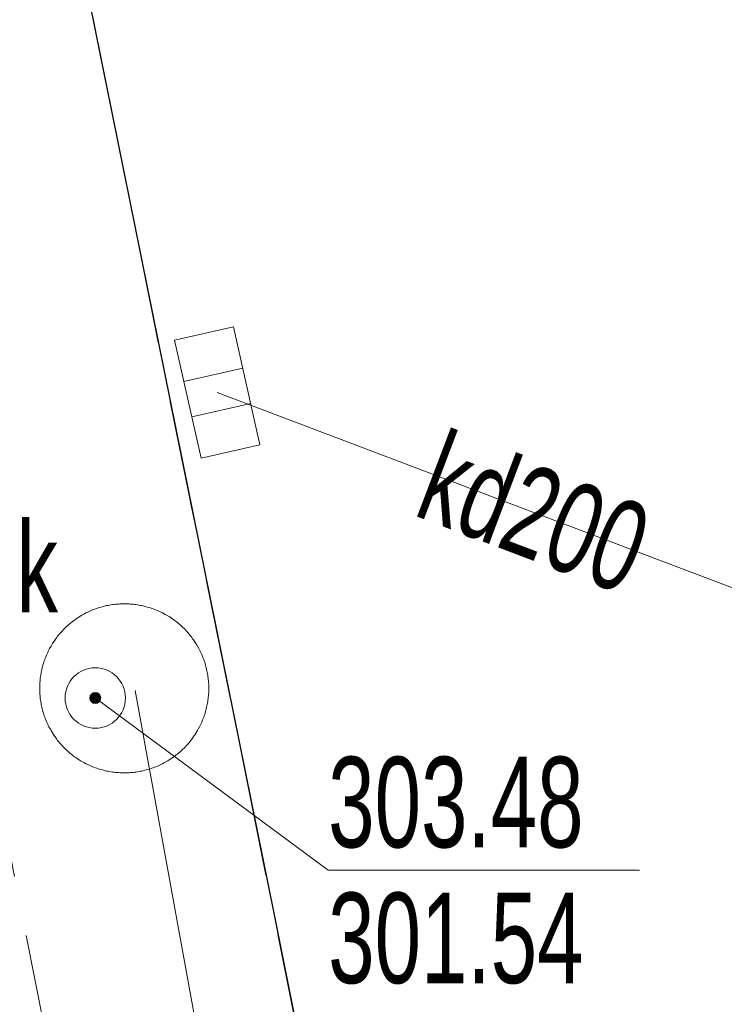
# Model space of a CAD drawing. Header units: metres. Extents: x 6567444 to 13135881, y 5574237 to 11149086.
# Tile 174 of 191: x 6567927.7 to 6567933.54, y 5574546.54 to 5574554.7. Entities that reach past the tile are written whole.
import ezdxf
from ezdxf.enums import TextEntityAlignment as Align

# ---------------------------------------------------------------- set-up
doc = ezdxf.new("R2010")
doc.units = ezdxf.units.M
doc.linetypes.add('L_0_04', pattern=[1.5, 1, -0.5])
doc.layers.add('FORMA - Arch 01 - PZT 1 Strefy', color=7, linetype='Continuous')
for name, color, linetype, lineweight in [('GES_InneUrzadzeniaTowarzyszace', 7, 'Continuous', 18), ('GES_InneUrzadzeniaTowarzyszace_P', 7, 'Continuous', 18), ('GES_PrzewodKanalizacyjny', 36, 'Continuous', 18), ('GES_Rzedna', 7, 'Continuous', 18), ('GES_UrzadzeniaSiecKanalizacyjna_P', 7, 'Continuous', 18), ('OT_Komunikacja', 7, 'Continuous', 18)]:
    doc.layers.add(name, color=color, linetype=linetype, lineweight=lineweight)
doc.styles.get("Standard").update_dxf_attribs({"font": 'arial.ttf'})
pattern_1 = [(45, (0, 0), (-0.265165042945, 0.265165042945), [])]

# ---------------------------------------------------------------- blocks, each defined once
blk = doc.blocks.new('other_SUPW_O')
at = {"color": 0, "linetype": 'Continuous', "lineweight": 18}
blk.add_circle((0, 0), 0.5, dxfattribs=at)
blk = doc.blocks.new('other_SUPS01_05')
at = {"linetype": 'Continuous', "lineweight": 13}
blk.add_hatch(color=0, dxfattribs=at).paths.add_polyline_path([(0, -0.091, 1), (0, 0.091, 1)])
at = {"color": 0, "linetype": 'Continuous', "lineweight": 13}
blk.add_circle((0, 0), 0.0906, dxfattribs=at)
blk = doc.blocks.new('other_SUKK')
at = {"color": 0, "linetype": 'Continuous', "lineweight": 18, "flags": 128}
blk.add_lwpolyline([(1, 0.5), (1, -0.5), (-1, -0.5), (-1, 0.5), (1, 0.5)], close=True, dxfattribs=at)
for points in [[(-0.3, 0.5), (-0.3, -0.5)], [(0.3, 0.5), (0.3, -0.5)]]:
    blk.add_lwpolyline(points, dxfattribs=at)
blk = doc.blocks.new('_MDCP')
at = {"layer": 'GES_InneUrzadzeniaTowarzyszace', "color": 36, "linetype": 'Continuous', "lineweight": 18, "flags": 128}
blk.add_lwpolyline([(6567928.582, 5574549.86), (6567928.594, 5574549.86), (6567928.607, 5574549.859), (6567928.619, 5574549.858), (6567928.631, 5574549.857), (6567928.643, 5574549.856), (6567928.655, 5574549.855), (6567928.667, 5574549.853), (6567928.68, 5574549.851), (6567928.692, 5574549.849), (6567928.704, 5574549.847), (6567928.716, 5574549.845), (6567928.727, 5574549.842), (6567928.739, 5574549.839), (6567928.751, 5574549.836), (6567928.763, 5574549.833), (6567928.775, 5574549.829), (6567928.786, 5574549.826), (6567928.798, 5574549.822), (6567928.809, 5574549.818), (6567928.821, 5574549.814), (6567928.832, 5574549.809), (6567928.844, 5574549.804), (6567928.855, 5574549.799), (6567928.866, 5574549.794), (6567928.877, 5574549.789), (6567928.888, 5574549.784), (6567928.909, 5574549.772), (6567928.92, 5574549.766), (6567928.941, 5574549.754), (6567928.961, 5574549.74), (6567928.981, 5574549.726), (6567929.011, 5574549.704), (6567929.02, 5574549.696), (6567929.029, 5574549.688), (6567929.038, 5574549.68), (6567929.047, 5574549.672), (6567929.056, 5574549.664), (6567929.065, 5574549.655), (6567929.074, 5574549.646), (6567929.082, 5574549.637), (6567929.09, 5574549.628), (6567929.098, 5574549.619), (6567929.106, 5574549.61), (6567929.114, 5574549.601), (6567929.122, 5574549.591), (6567929.129, 5574549.581), (6567929.136, 5574549.571), (6567929.143, 5574549.562), (6567929.164, 5574549.531), (6567929.17, 5574549.521), (6567929.176, 5574549.51), (6567929.188, 5574549.489), (6567929.194, 5574549.478), (6567929.199, 5574549.467), (6567929.204, 5574549.456), (6567929.209, 5574549.445), (6567929.214, 5574549.434), (6567929.219, 5574549.422), (6567929.224, 5574549.411), (6567929.228, 5574549.399), (6567929.232, 5574549.388), (6567929.236, 5574549.376), (6567929.239, 5574549.365), (6567929.243, 5574549.353), (6567929.246, 5574549.341), (6567929.249, 5574549.329), (6567929.252, 5574549.317), (6567929.255, 5574549.306), (6567929.257, 5574549.294), (6567929.259, 5574549.282), (6567929.261, 5574549.27), (6567929.263, 5574549.257), (6567929.265, 5574549.245), (6567929.266, 5574549.233), (6567929.267, 5574549.221), (6567929.268, 5574549.209), (6567929.269, 5574549.197), (6567929.27, 5574549.184), (6567929.27, 5574549.172), (6567929.27, 5574549.16), (6567929.27, 5574549.148), (6567929.27, 5574549.136), (6567929.269, 5574549.123), (6567929.268, 5574549.111), (6567929.267, 5574549.099), (6567929.266, 5574549.087), (6567929.265, 5574549.075), (6567929.263, 5574549.063), (6567929.261, 5574549.05), (6567929.259, 5574549.038), (6567929.257, 5574549.026), (6567929.255, 5574549.014), (6567929.252, 5574549.003), (6567929.249, 5574548.991), (6567929.246, 5574548.979), (6567929.243, 5574548.967), (6567929.239, 5574548.955), (6567929.236, 5574548.944), (6567929.232, 5574548.932), (6567929.228, 5574548.921), (6567929.224, 5574548.909), (6567929.219, 5574548.898), (6567929.214, 5574548.886), (6567929.209, 5574548.875), (6567929.204, 5574548.864), (6567929.199, 5574548.853), (6567929.194, 5574548.842), (6567929.182, 5574548.821), (6567929.176, 5574548.81), (6567929.157, 5574548.779), (6567929.15, 5574548.769), (6567929.129, 5574548.739), (6567929.122, 5574548.729), (6567929.098, 5574548.701), (6567929.09, 5574548.692), (6567929.082, 5574548.683), (6567929.074, 5574548.674), (6567929.065, 5574548.665), (6567929.056, 5574548.656), (6567929.047, 5574548.648), (6567929.038, 5574548.64), (6567929.029, 5574548.632), (6567929.02, 5574548.624), (6567929.011, 5574548.616), (6567929.001, 5574548.608), (6567928.991, 5574548.601), (6567928.972, 5574548.587), (6567928.951, 5574548.573), (6567928.931, 5574548.56), (6567928.92, 5574548.554), (6567928.899, 5574548.542), (6567928.888, 5574548.536), (6567928.877, 5574548.531), (6567928.866, 5574548.526), (6567928.855, 5574548.521), (6567928.844, 5574548.516), (6567928.832, 5574548.511), (6567928.821, 5574548.506), (6567928.809, 5574548.502), (6567928.798, 5574548.498), (6567928.786, 5574548.494), (6567928.775, 5574548.491), (6567928.763, 5574548.487), (6567928.751, 5574548.484), (6567928.739, 5574548.481), (6567928.727, 5574548.478), (6567928.716, 5574548.475), (6567928.704, 5574548.473), (6567928.692, 5574548.471), (6567928.68, 5574548.469), (6567928.667, 5574548.467), (6567928.655, 5574548.465), (6567928.643, 5574548.464), (6567928.631, 5574548.463), (6567928.619, 5574548.462), (6567928.607, 5574548.461), (6567928.594, 5574548.46), (6567928.582, 5574548.46), (6567928.57, 5574548.46), (6567928.558, 5574548.46), (6567928.546, 5574548.46), (6567928.533, 5574548.461), (6567928.521, 5574548.462), (6567928.509, 5574548.463), (6567928.497, 5574548.464), (6567928.485, 5574548.465), (6567928.473, 5574548.467), (6567928.46, 5574548.469), (6567928.448, 5574548.471), (6567928.436, 5574548.473), (6567928.424, 5574548.475), (6567928.413, 5574548.478), (6567928.401, 5574548.481), (6567928.389, 5574548.484), (6567928.377, 5574548.487), (6567928.365, 5574548.491), (6567928.354, 5574548.494), (6567928.342, 5574548.498), (6567928.331, 5574548.502), (6567928.319, 5574548.506), (6567928.308, 5574548.511), (6567928.296, 5574548.516), (6567928.285, 5574548.521), (6567928.274, 5574548.526), (6567928.263, 5574548.531), (6567928.252, 5574548.536), (6567928.241, 5574548.542), (6567928.231, 5574548.548), (6567928.22, 5574548.554), (6567928.209, 5574548.56), (6567928.179, 5574548.58), (6567928.168, 5574548.587), (6567928.159, 5574548.594), (6567928.129, 5574548.616), (6567928.12, 5574548.624), (6567928.111, 5574548.632), (6567928.102, 5574548.64), (6567928.093, 5574548.648), (6567928.084, 5574548.656), (6567928.075, 5574548.665), (6567928.066, 5574548.674), (6567928.058, 5574548.683), (6567928.05, 5574548.692), (6567928.042, 5574548.701), (6567928.018, 5574548.729), (6567928.011, 5574548.739), (6567927.99, 5574548.769), (6567927.983, 5574548.779), (6567927.964, 5574548.81), (6567927.958, 5574548.821), (6567927.946, 5574548.842), (6567927.941, 5574548.853), (6567927.936, 5574548.864), (6567927.931, 5574548.875), (6567927.926, 5574548.886), (6567927.921, 5574548.898), (6567927.916, 5574548.909), (6567927.912, 5574548.921), (6567927.908, 5574548.932), (6567927.904, 5574548.944), (6567927.901, 5574548.955), (6567927.897, 5574548.967), (6567927.894, 5574548.979), (6567927.891, 5574548.991), (6567927.888, 5574549.003), (6567927.885, 5574549.014), (6567927.883, 5574549.026), (6567927.881, 5574549.038), (6567927.879, 5574549.05), (6567927.877, 5574549.063), (6567927.875, 5574549.075), (6567927.874, 5574549.087), (6567927.873, 5574549.099), (6567927.872, 5574549.111), (6567927.871, 5574549.123), (6567927.87, 5574549.136), (6567927.87, 5574549.148), (6567927.87, 5574549.16), (6567927.87, 5574549.172), (6567927.87, 5574549.184), (6567927.871, 5574549.197), (6567927.872, 5574549.209), (6567927.873, 5574549.221), (6567927.874, 5574549.233), (6567927.875, 5574549.245), (6567927.877, 5574549.257), (6567927.879, 5574549.27), (6567927.881, 5574549.282), (6567927.883, 5574549.294), (6567927.885, 5574549.306), (6567927.888, 5574549.317), (6567927.891, 5574549.329), (6567927.894, 5574549.341), (6567927.897, 5574549.353), (6567927.901, 5574549.365), (6567927.904, 5574549.376), (6567927.908, 5574549.388), (6567927.912, 5574549.399), (6567927.916, 5574549.411), (6567927.921, 5574549.422), (6567927.926, 5574549.434), (6567927.931, 5574549.445), (6567927.936, 5574549.456), (6567927.941, 5574549.467), (6567927.946, 5574549.478), (6567927.952, 5574549.489), (6567927.964, 5574549.51), (6567927.97, 5574549.521), (6567927.976, 5574549.531), (6567927.997, 5574549.562), (6567928.004, 5574549.571), (6567928.011, 5574549.581), (6567928.018, 5574549.591), (6567928.026, 5574549.601), (6567928.034, 5574549.61), (6567928.042, 5574549.619), (6567928.05, 5574549.628), (6567928.058, 5574549.637), (6567928.066, 5574549.646), (6567928.075, 5574549.655), (6567928.084, 5574549.664), (6567928.093, 5574549.672), (6567928.102, 5574549.68), (6567928.111, 5574549.688), (6567928.139, 5574549.712), (6567928.149, 5574549.719), (6567928.179, 5574549.74), (6567928.189, 5574549.747), (6567928.22, 5574549.766), (6567928.231, 5574549.772), (6567928.241, 5574549.778), (6567928.252, 5574549.784), (6567928.263, 5574549.789), (6567928.274, 5574549.794), (6567928.285, 5574549.799), (6567928.296, 5574549.804), (6567928.308, 5574549.809), (6567928.319, 5574549.814), (6567928.331, 5574549.818), (6567928.342, 5574549.822), (6567928.354, 5574549.826), (6567928.365, 5574549.829), (6567928.377, 5574549.833), (6567928.389, 5574549.836), (6567928.401, 5574549.839), (6567928.413, 5574549.842), (6567928.424, 5574549.845), (6567928.436, 5574549.847), (6567928.448, 5574549.849), (6567928.46, 5574549.851), (6567928.473, 5574549.853), (6567928.485, 5574549.855), (6567928.497, 5574549.856), (6567928.509, 5574549.857), (6567928.521, 5574549.858), (6567928.533, 5574549.859), (6567928.546, 5574549.86), (6567928.558, 5574549.86), (6567928.57, 5574549.86)], close=True, dxfattribs=at)
at = {"layer": 'GES_PrzewodKanalizacyjny', "color": 36, "linetype": 'Continuous', "lineweight": 18, "flags": 128}
for points in [[(6567929.34, 5574551.61), (6567934.59, 5574549.62)], [(6567928.66, 5574549.141), (6567941.45, 5574478.87)]]:
    blk.add_lwpolyline(points, dxfattribs=at)
at = {"layer": 'GES_Rzedna', "color": 7, "linetype": 'Continuous', "lineweight": 13, "flags": 128}
blk.add_lwpolyline([(6567932.8368, 5574547.6554), (6567930.2587, 5574547.6554), (6567928.33, 5574549.08)], dxfattribs=at)
at = {"layer": 'OT_Komunikacja', "color": 7, "linetype": 'Continuous', "lineweight": 25, "flags": 128}
blk.add_lwpolyline([(6567857.08, 5574558.64), (6567878.36, 5574563.51), (6567907.32, 5574570.28), (6567908.58, 5574572.61), (6567905.5, 5574574.28), (6567905.13, 5574574.52), (6567904.95, 5574574.89), (6567905.03, 5574575.37), (6567905.44, 5574575.72), (6567918.52, 5574578.59), (6567919.7, 5574578.59), (6567920.76, 5574578.35), (6567921.77, 5574577.92), (6567922.83, 5574577.12), (6567923.8, 5574575.84), (6567924.51, 5574574.05), (6567925.03, 5574571.71), (6567925.42, 5574570.12), (6567926.172, 5574565.569), (6567928.182, 5574555.336), (6567929.81, 5574547.284), (6567935.279, 5574519.986)], dxfattribs=at)
at = {"layer": 'OT_Komunikacja', "color": 7, "linetype": 'L_0_04', "lineweight": 18, "flags": 128}
blk.add_lwpolyline([(6567919.7, 5574578.59), (6567920.76, 5574578.35), (6567921.77, 5574577.92), (6567922.83, 5574577.12), (6567923.8, 5574575.84), (6567924.51, 5574574.05), (6567925.03, 5574571.71), (6567925.42, 5574570.12), (6567926.172, 5574565.569), (6567928.182, 5574555.336), (6567929.81, 5574547.284), (6567935.279, 5574519.986), (6567935.957, 5574516.391), (6567939.3, 5574499.444), (6567941.361, 5574488.965), (6567942.778, 5574481.353), (6567941.559, 5574476.747), (6567935.05, 5574510.337), (6567926.066, 5574555.647), (6567923.648, 5574568.154), (6567923.33, 5574569.78), (6567923.13, 5574570.56), (6567922.7, 5574571.28), (6567922.48, 5574571.32), (6567907.73, 5574567.88), (6567907.32, 5574570.28), (6567908.58, 5574572.61), (6567905.5, 5574574.28), (6567905.13, 5574574.52), (6567904.95, 5574574.89), (6567905.03, 5574575.37), (6567905.44, 5574575.72), (6567918.52, 5574578.59)], close=True, dxfattribs=at)
at = {"layer": 'GES_InneUrzadzeniaTowarzyszace_P', "linetype": 'Continuous', "xscale": 0.5, "yscale": 0.5, "zscale": 0.5}
blk.add_blockref('other_SUPW_O', (6567928.33, 5574549.08), dxfattribs=at)
at = {"layer": 'GES_Rzedna', "color": 36, "linetype": 'Continuous', "xscale": 0.5, "yscale": 0.5, "zscale": 0.5}
blk.add_blockref('other_SUPS01_05', (6567928.33, 5574549.08), dxfattribs=at)
at = {"layer": 'GES_UrzadzeniaSiecKanalizacyjna_P', "color": 36, "linetype": 'Continuous', "xscale": 0.4999999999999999, "yscale": 0.4999999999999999, "zscale": 0.5, "rotation": 282.7303081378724}
blk.add_blockref('other_SUKK', (6567929.34, 5574551.61), dxfattribs=at)
at = {"layer": 'GES_InneUrzadzeniaTowarzyszace_P', "color": 7, "lineweight": 15, "width": 0.66}
blk.add_text('k', height=0.75, dxfattribs=at).set_placement((6567927.6754, 5574550.5401), align=Align.TOP_LEFT)
at = {"layer": 'GES_PrzewodKanalizacyjny', "color": 36, "lineweight": 15, "width": 0.66}
blk.add_text('kd200', height=0.75, rotation=-20.8, dxfattribs=at).set_placement((6567931.965, 5574550.615), align=Align.MIDDLE_CENTER)
at = {"layer": 'GES_Rzedna', "color": 36, "lineweight": 15, "width": 0.66}
for s, p in [('303.48', (6567930.2587, 5574548.5929)), ('301.54', (6567930.2587, 5574547.4679))]:
    blk.add_text(s, height=0.75, dxfattribs=at).set_placement(p, align=Align.TOP_LEFT)
blk = doc.blocks.new('PR1183 Chorzów Metalowców V09_TT')
at = {"layer": 'FORMA - Arch 01 - PZT 1 Strefy', "linetype": 'Continuous', "lineweight": 0, "true_color": 0x577933}
h = blk.add_hatch(dxfattribs=at)
h.set_pattern_fill('ANSI31', color=77, scale=3, style=0)
h.set_pattern_definition(pattern_1)
h.paths.add_polyline_path([(6567829, 5574517.24), (6567842.3979, 5574471.1185), (6567844.1651, 5574471.6318), (6567846.9307, 5574462.1115), (6567846.9671, 5574484.4721), (6567835.7357, 5574536.73), (6567846.6423, 5574539.0741), (6567844.8637, 5574547.3496), (6567918.5713, 5574563.191), (6567935.6055, 5574483.9335), (6567930.9751, 5574476.7679), (6567931.2272, 5574475.5947), (6567933.5702, 5574476.0982, 0.216609), (6567938.8837, 5574480.0852), (6567921.55, 5574567.86), (6567849.2666, 5574550.953), (6567830.11, 5574546.47)])
blk = doc.blocks.new('GE.I.6640.1.468.2024_MDCP_dodatkowe pomiary_12.03.2026')
at = {"layer": 'GES_InneUrzadzeniaTowarzyszace', "color": 36, "linetype": 'Continuous', "lineweight": 18, "flags": 128}
blk.add_lwpolyline([(6567928.582, 5574549.86), (6567928.594, 5574549.86), (6567928.607, 5574549.859), (6567928.619, 5574549.858), (6567928.631, 5574549.857), (6567928.643, 5574549.856), (6567928.655, 5574549.855), (6567928.667, 5574549.853), (6567928.68, 5574549.851), (6567928.692, 5574549.849), (6567928.704, 5574549.847), (6567928.716, 5574549.845), (6567928.727, 5574549.842), (6567928.739, 5574549.839), (6567928.751, 5574549.836), (6567928.763, 5574549.833), (6567928.775, 5574549.829), (6567928.786, 5574549.826), (6567928.798, 5574549.822), (6567928.809, 5574549.818), (6567928.821, 5574549.814), (6567928.832, 5574549.809), (6567928.844, 5574549.804), (6567928.855, 5574549.799), (6567928.866, 5574549.794), (6567928.877, 5574549.789), (6567928.888, 5574549.784), (6567928.909, 5574549.772), (6567928.92, 5574549.766), (6567928.941, 5574549.754), (6567928.961, 5574549.74), (6567928.981, 5574549.726), (6567929.011, 5574549.704), (6567929.02, 5574549.696), (6567929.029, 5574549.688), (6567929.038, 5574549.68), (6567929.047, 5574549.672), (6567929.056, 5574549.664), (6567929.065, 5574549.655), (6567929.074, 5574549.646), (6567929.082, 5574549.637), (6567929.09, 5574549.628), (6567929.098, 5574549.619), (6567929.106, 5574549.61), (6567929.114, 5574549.601), (6567929.122, 5574549.591), (6567929.129, 5574549.581), (6567929.136, 5574549.571), (6567929.143, 5574549.562), (6567929.164, 5574549.531), (6567929.17, 5574549.521), (6567929.176, 5574549.51), (6567929.188, 5574549.489), (6567929.194, 5574549.478), (6567929.199, 5574549.467), (6567929.204, 5574549.456), (6567929.209, 5574549.445), (6567929.214, 5574549.434), (6567929.219, 5574549.422), (6567929.224, 5574549.411), (6567929.228, 5574549.399), (6567929.232, 5574549.388), (6567929.236, 5574549.376), (6567929.239, 5574549.365), (6567929.243, 5574549.353), (6567929.246, 5574549.341), (6567929.249, 5574549.329), (6567929.252, 5574549.317), (6567929.255, 5574549.306), (6567929.257, 5574549.294), (6567929.259, 5574549.282), (6567929.261, 5574549.27), (6567929.263, 5574549.257), (6567929.265, 5574549.245), (6567929.266, 5574549.233), (6567929.267, 5574549.221), (6567929.268, 5574549.209), (6567929.269, 5574549.197), (6567929.27, 5574549.184), (6567929.27, 5574549.172), (6567929.27, 5574549.16), (6567929.27, 5574549.148), (6567929.27, 5574549.136), (6567929.269, 5574549.123), (6567929.268, 5574549.111), (6567929.267, 5574549.099), (6567929.266, 5574549.087), (6567929.265, 5574549.075), (6567929.263, 5574549.063), (6567929.261, 5574549.05), (6567929.259, 5574549.038), (6567929.257, 5574549.026), (6567929.255, 5574549.014), (6567929.252, 5574549.003), (6567929.249, 5574548.991), (6567929.246, 5574548.979), (6567929.243, 5574548.967), (6567929.239, 5574548.955), (6567929.236, 5574548.944), (6567929.232, 5574548.932), (6567929.228, 5574548.921), (6567929.224, 5574548.909), (6567929.219, 5574548.898), (6567929.214, 5574548.886), (6567929.209, 5574548.875), (6567929.204, 5574548.864), (6567929.199, 5574548.853), (6567929.194, 5574548.842), (6567929.182, 5574548.821), (6567929.176, 5574548.81), (6567929.157, 5574548.779), (6567929.15, 5574548.769), (6567929.129, 5574548.739), (6567929.122, 5574548.729), (6567929.098, 5574548.701), (6567929.09, 5574548.692), (6567929.082, 5574548.683), (6567929.074, 5574548.674), (6567929.065, 5574548.665), (6567929.056, 5574548.656), (6567929.047, 5574548.648), (6567929.038, 5574548.64), (6567929.029, 5574548.632), (6567929.02, 5574548.624), (6567929.011, 5574548.616), (6567929.001, 5574548.608), (6567928.991, 5574548.601), (6567928.972, 5574548.587), (6567928.951, 5574548.573), (6567928.931, 5574548.56), (6567928.92, 5574548.554), (6567928.899, 5574548.542), (6567928.888, 5574548.536), (6567928.877, 5574548.531), (6567928.866, 5574548.526), (6567928.855, 5574548.521), (6567928.844, 5574548.516), (6567928.832, 5574548.511), (6567928.821, 5574548.506), (6567928.809, 5574548.502), (6567928.798, 5574548.498), (6567928.786, 5574548.494), (6567928.775, 5574548.491), (6567928.763, 5574548.487), (6567928.751, 5574548.484), (6567928.739, 5574548.481), (6567928.727, 5574548.478), (6567928.716, 5574548.475), (6567928.704, 5574548.473), (6567928.692, 5574548.471), (6567928.68, 5574548.469), (6567928.667, 5574548.467), (6567928.655, 5574548.465), (6567928.643, 5574548.464), (6567928.631, 5574548.463), (6567928.619, 5574548.462), (6567928.607, 5574548.461), (6567928.594, 5574548.46), (6567928.582, 5574548.46), (6567928.57, 5574548.46), (6567928.558, 5574548.46), (6567928.546, 5574548.46), (6567928.533, 5574548.461), (6567928.521, 5574548.462), (6567928.509, 5574548.463), (6567928.497, 5574548.464), (6567928.485, 5574548.465), (6567928.473, 5574548.467), (6567928.46, 5574548.469), (6567928.448, 5574548.471), (6567928.436, 5574548.473), (6567928.424, 5574548.475), (6567928.413, 5574548.478), (6567928.401, 5574548.481), (6567928.389, 5574548.484), (6567928.377, 5574548.487), (6567928.365, 5574548.491), (6567928.354, 5574548.494), (6567928.342, 5574548.498), (6567928.331, 5574548.502), (6567928.319, 5574548.506), (6567928.308, 5574548.511), (6567928.296, 5574548.516), (6567928.285, 5574548.521), (6567928.274, 5574548.526), (6567928.263, 5574548.531), (6567928.252, 5574548.536), (6567928.241, 5574548.542), (6567928.231, 5574548.548), (6567928.22, 5574548.554), (6567928.209, 5574548.56), (6567928.179, 5574548.58), (6567928.168, 5574548.587), (6567928.159, 5574548.594), (6567928.129, 5574548.616), (6567928.12, 5574548.624), (6567928.111, 5574548.632), (6567928.102, 5574548.64), (6567928.093, 5574548.648), (6567928.084, 5574548.656), (6567928.075, 5574548.665), (6567928.066, 5574548.674), (6567928.058, 5574548.683), (6567928.05, 5574548.692), (6567928.042, 5574548.701), (6567928.018, 5574548.729), (6567928.011, 5574548.739), (6567927.99, 5574548.769), (6567927.983, 5574548.779), (6567927.964, 5574548.81), (6567927.958, 5574548.821), (6567927.946, 5574548.842), (6567927.941, 5574548.853), (6567927.936, 5574548.864), (6567927.931, 5574548.875), (6567927.926, 5574548.886), (6567927.921, 5574548.898), (6567927.916, 5574548.909), (6567927.912, 5574548.921), (6567927.908, 5574548.932), (6567927.904, 5574548.944), (6567927.901, 5574548.955), (6567927.897, 5574548.967), (6567927.894, 5574548.979), (6567927.891, 5574548.991), (6567927.888, 5574549.003), (6567927.885, 5574549.014), (6567927.883, 5574549.026), (6567927.881, 5574549.038), (6567927.879, 5574549.05), (6567927.877, 5574549.063), (6567927.875, 5574549.075), (6567927.874, 5574549.087), (6567927.873, 5574549.099), (6567927.872, 5574549.111), (6567927.871, 5574549.123), (6567927.87, 5574549.136), (6567927.87, 5574549.148), (6567927.87, 5574549.16), (6567927.87, 5574549.172), (6567927.87, 5574549.184), (6567927.871, 5574549.197), (6567927.872, 5574549.209), (6567927.873, 5574549.221), (6567927.874, 5574549.233), (6567927.875, 5574549.245), (6567927.877, 5574549.257), (6567927.879, 5574549.27), (6567927.881, 5574549.282), (6567927.883, 5574549.294), (6567927.885, 5574549.306), (6567927.888, 5574549.317), (6567927.891, 5574549.329), (6567927.894, 5574549.341), (6567927.897, 5574549.353), (6567927.901, 5574549.365), (6567927.904, 5574549.376), (6567927.908, 5574549.388), (6567927.912, 5574549.399), (6567927.916, 5574549.411), (6567927.921, 5574549.422), (6567927.926, 5574549.434), (6567927.931, 5574549.445), (6567927.936, 5574549.456), (6567927.941, 5574549.467), (6567927.946, 5574549.478), (6567927.952, 5574549.489), (6567927.964, 5574549.51), (6567927.97, 5574549.521), (6567927.976, 5574549.531), (6567927.997, 5574549.562), (6567928.004, 5574549.571), (6567928.011, 5574549.581), (6567928.018, 5574549.591), (6567928.026, 5574549.601), (6567928.034, 5574549.61), (6567928.042, 5574549.619), (6567928.05, 5574549.628), (6567928.058, 5574549.637), (6567928.066, 5574549.646), (6567928.075, 5574549.655), (6567928.084, 5574549.664), (6567928.093, 5574549.672), (6567928.102, 5574549.68), (6567928.111, 5574549.688), (6567928.139, 5574549.712), (6567928.149, 5574549.719), (6567928.179, 5574549.74), (6567928.189, 5574549.747), (6567928.22, 5574549.766), (6567928.231, 5574549.772), (6567928.241, 5574549.778), (6567928.252, 5574549.784), (6567928.263, 5574549.789), (6567928.274, 5574549.794), (6567928.285, 5574549.799), (6567928.296, 5574549.804), (6567928.308, 5574549.809), (6567928.319, 5574549.814), (6567928.331, 5574549.818), (6567928.342, 5574549.822), (6567928.354, 5574549.826), (6567928.365, 5574549.829), (6567928.377, 5574549.833), (6567928.389, 5574549.836), (6567928.401, 5574549.839), (6567928.413, 5574549.842), (6567928.424, 5574549.845), (6567928.436, 5574549.847), (6567928.448, 5574549.849), (6567928.46, 5574549.851), (6567928.473, 5574549.853), (6567928.485, 5574549.855), (6567928.497, 5574549.856), (6567928.509, 5574549.857), (6567928.521, 5574549.858), (6567928.533, 5574549.859), (6567928.546, 5574549.86), (6567928.558, 5574549.86), (6567928.57, 5574549.86)], close=True, dxfattribs=at)
at = {"layer": 'GES_PrzewodKanalizacyjny', "color": 36, "linetype": 'Continuous', "lineweight": 18, "flags": 128}
for points in [[(6567929.34, 5574551.61), (6567934.59, 5574549.62)], [(6567928.66, 5574549.141), (6567941.45, 5574478.87)]]:
    blk.add_lwpolyline(points, dxfattribs=at)
at = {"layer": 'GES_Rzedna', "color": 7, "linetype": 'Continuous', "lineweight": 13, "flags": 128}
blk.add_lwpolyline([(6567932.8368, 5574547.6554), (6567930.2587, 5574547.6554), (6567928.33, 5574549.08)], dxfattribs=at)
at = {"layer": 'OT_Komunikacja', "color": 7, "linetype": 'Continuous', "lineweight": 25, "flags": 128}
blk.add_lwpolyline([(6567857.08, 5574558.64), (6567878.36, 5574563.51), (6567907.32, 5574570.28), (6567908.58, 5574572.61), (6567905.5, 5574574.28), (6567905.13, 5574574.52), (6567904.95, 5574574.89), (6567905.03, 5574575.37), (6567905.44, 5574575.72), (6567918.52, 5574578.59), (6567919.7, 5574578.59), (6567920.76, 5574578.35), (6567921.77, 5574577.92), (6567922.83, 5574577.12), (6567923.8, 5574575.84), (6567924.51, 5574574.05), (6567925.03, 5574571.71), (6567925.42, 5574570.12), (6567926.172, 5574565.569), (6567928.182, 5574555.336), (6567929.81, 5574547.284), (6567935.279, 5574519.986)], dxfattribs=at)
at = {"layer": 'OT_Komunikacja', "color": 7, "linetype": 'L_0_04', "lineweight": 18, "flags": 128}
blk.add_lwpolyline([(6567919.7, 5574578.59), (6567920.76, 5574578.35), (6567921.77, 5574577.92), (6567922.83, 5574577.12), (6567923.8, 5574575.84), (6567924.51, 5574574.05), (6567925.03, 5574571.71), (6567925.42, 5574570.12), (6567926.172, 5574565.569), (6567928.182, 5574555.336), (6567929.81, 5574547.284), (6567935.279, 5574519.986), (6567935.957, 5574516.391), (6567939.3, 5574499.444), (6567941.361, 5574488.965), (6567942.778, 5574481.353), (6567941.559, 5574476.747), (6567935.05, 5574510.337), (6567926.066, 5574555.647), (6567923.648, 5574568.154), (6567923.33, 5574569.78), (6567923.13, 5574570.56), (6567922.7, 5574571.28), (6567922.48, 5574571.32), (6567907.73, 5574567.88), (6567907.32, 5574570.28), (6567908.58, 5574572.61), (6567905.5, 5574574.28), (6567905.13, 5574574.52), (6567904.95, 5574574.89), (6567905.03, 5574575.37), (6567905.44, 5574575.72), (6567918.52, 5574578.59)], close=True, dxfattribs=at)
at = {"layer": 'GES_InneUrzadzeniaTowarzyszace_P', "linetype": 'Continuous', "xscale": 0.5, "yscale": 0.5, "zscale": 0.5}
blk.add_blockref('other_SUPW_O', (6567928.33, 5574549.08), dxfattribs=at)
at = {"layer": 'GES_Rzedna', "color": 36, "linetype": 'Continuous', "xscale": 0.5, "yscale": 0.5, "zscale": 0.5}
blk.add_blockref('other_SUPS01_05', (6567928.33, 5574549.08), dxfattribs=at)
at = {"layer": 'GES_UrzadzeniaSiecKanalizacyjna_P', "color": 36, "linetype": 'Continuous', "xscale": 0.4999999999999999, "yscale": 0.4999999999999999, "zscale": 0.5, "rotation": 282.7303081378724}
blk.add_blockref('other_SUKK', (6567929.34, 5574551.61), dxfattribs=at)
at = {"layer": 'GES_InneUrzadzeniaTowarzyszace_P', "color": 7, "lineweight": 15, "width": 0.66}
blk.add_text('k', height=0.75, dxfattribs=at).set_placement((6567927.6754, 5574550.5401), align=Align.TOP_LEFT)
at = {"layer": 'GES_PrzewodKanalizacyjny', "color": 36, "lineweight": 15, "width": 0.66}
blk.add_text('kd200', height=0.75, rotation=-20.8, dxfattribs=at).set_placement((6567931.965, 5574550.615), align=Align.MIDDLE_CENTER)
at = {"layer": 'GES_Rzedna', "color": 36, "lineweight": 15, "width": 0.66}
for s, p in [('303.48', (6567930.2587, 5574548.5929)), ('301.54', (6567930.2587, 5574547.4679))]:
    blk.add_text(s, height=0.75, dxfattribs=at).set_placement(p, align=Align.TOP_LEFT)

msp = doc.modelspace()

# ---------------------------------------------------------------- block references
at = {"layer": 'Defpoints'}
msp.add_blockref('GE.I.6640.1.468.2024_MDCP_dodatkowe pomiary_12.03.2026', (0, 0), dxfattribs=at)

# ---------------------------------------------------------------- next in the draw order: block references
msp.add_blockref('PR1183 Chorzów Metalowców V09_TT', (0, 1.2501))

# ---------------------------------------------------------------- next in the draw order: block references
msp.add_blockref('_MDCP', (0, 0))

# ---------------------------------------------------------------- next in the draw order: hatches: boundary and pattern name
at = {"layer": 'FORMA - Arch 01 - PZT 1 Strefy', "linetype": 'Continuous', "lineweight": 0, "true_color": 0x577933}
h = msp.add_hatch(dxfattribs=at)
h.set_pattern_fill('ANSI31', color=77, scale=3, style=0)
h.set_pattern_definition(pattern_1)
h.paths.add_polyline_path([(6567829, 5574517.24), (6567842.3979, 5574471.1185), (6567844.1651, 5574471.6318), (6567846.9307, 5574462.1115), (6567846.9671, 5574484.4721), (6567835.7357, 5574536.73), (6567846.6423, 5574539.0741), (6567844.8637, 5574547.3496), (6567918.5713, 5574563.191), (6567935.6055, 5574483.9335), (6567930.9751, 5574476.7679), (6567931.2272, 5574475.5947), (6567933.5702, 5574476.0982, 0.216609), (6567938.8837, 5574480.0852), (6567921.55, 5574567.86), (6567849.2666, 5574550.953), (6567830.11, 5574546.47)])

doc.saveas('drawing.dxf')
